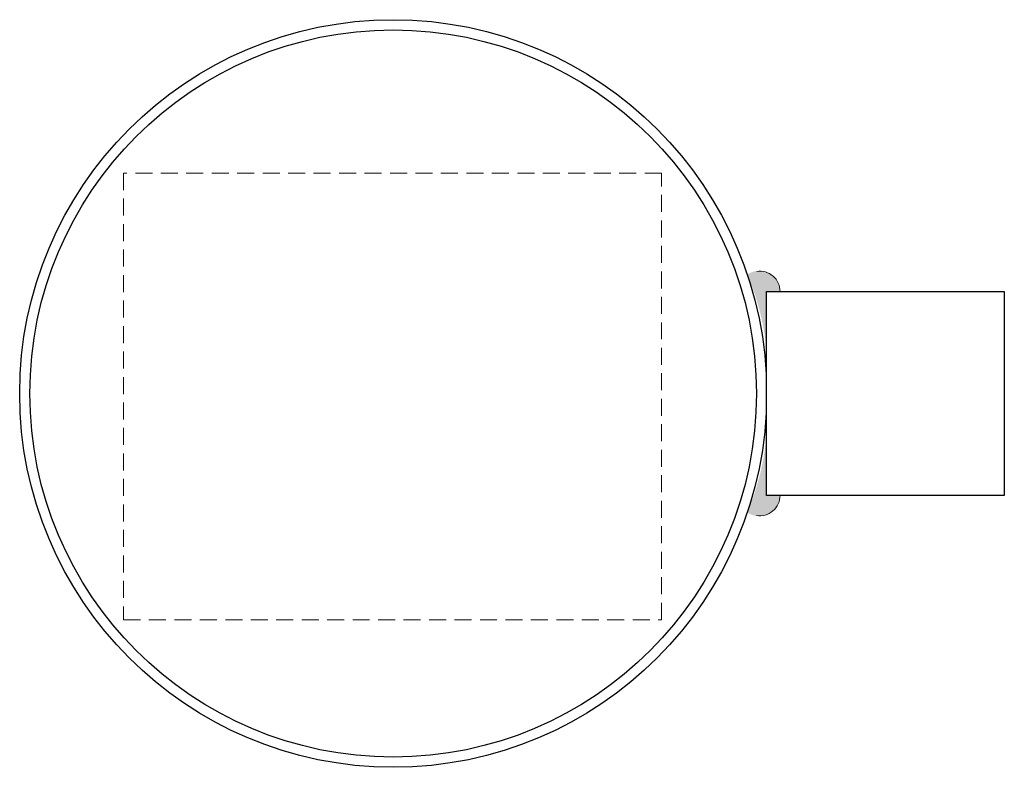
# Model space of a CAD drawing. Header units: millimetres. Extents: x 18801 to 22305, y 7709 to 10544.
# Tile 13 of 14: x 20838 to 20983, y 10369 to 10479. Entities that reach past the tile are written whole.
import ezdxf

# ---------------------------------------------------------------- set-up
doc = ezdxf.new("R2010")
doc.units = ezdxf.units.MM
doc.linetypes.add('HIDDEN', pattern=[0.375, 0.25, -0.125])
for name, color, linetype, lineweight in [('ГТО_Вспомогательная', 7, 'Continuous', 9), ('ГТО_Металлические_конструкции', 1, 'Continuous', 30), ('ГТО_Штриховка', 7, 'Continuous', 15)]:
    doc.layers.add(name, color=color, linetype=linetype, lineweight=lineweight)

msp = doc.modelspace()

# ---------------------------------------------------------------- hatches: boundary and pattern name
at = {"layer": 'ГТО_Штриховка'}
h = msp.add_hatch(color=256, dxfattribs=at)
h.dxf.hatch_style = 1
edge = h.paths.add_edge_path()
edge.add_arc((20912.37196554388, 10426.669613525), 36.07408793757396, -4.754581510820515, 23.460770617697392, ccw=False)
edge.add_line((20948.32191813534, 10423.67950830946), (20948.32191813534, 10438.5325416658))
edge.add_line((20948.32191813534, 10438.5325416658), (20950.30450596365, 10438.5325416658))
edge.add_arc((20947.21890777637, 10438.49327032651), 3.085848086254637, 0.7291813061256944, 124.661283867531)
edge = h.paths.add_edge_path()
edge.add_line((20950.30450596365, 10408.5325416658), (20948.32191813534, 10408.5325416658))
edge.add_line((20948.32191813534, 10408.5325416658), (20948.32191813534, 10423.53254166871))
edge.add_arc((20911.57091573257, 10420.55135674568), 36.87171871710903, -23.193539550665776, 4.637591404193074, ccw=False)
edge.add_arc((20947.21558295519, 10408.57355389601), 3.089195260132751, 235.4281668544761, 359.2393175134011)

# ---------------------------------------------------------------- linework, layer by layer
at = {"layer": 'ГТО_Вспомогательная', "color": 0, "linetype": 'HIDDEN', "ltscale": 10}
msp.add_lwpolyline([(20853.61049187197, 10390.2530213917), (20932.86187730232, 10390.2530213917), (20932.86187730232, 10455.95795899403), (20853.61049187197, 10455.95795899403)], close=True, dxfattribs=at)
at = {"layer": 'ГТО_Металлические_конструкции', "color": 0}
for radius in [55, 53.5]:
    msp.add_circle((20893.32191813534, 10423.5325416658), radius, dxfattribs=at)
at = {"layer": 'ГТО_Штриховка', "color": 0}
for centre, start, end in [((20947.30450596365, 10438.5325416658), 0, 98.5801756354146), ((20947.30450596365, 10408.5325416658), 260.9613986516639, 0)]:
    msp.add_arc(centre, 3.000000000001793, start, end, dxfattribs=at)

# ---------------------------------------------------------------- next in the draw order: wipeouts: each hides what was drawn before it
at = {"color": 0}
msp.add_wipeout([(20948.32191813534, 10438.532541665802), (20983.32191813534, 10438.532541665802), (20983.32191813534, 10408.5325416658), (20948.32191813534, 10408.5325416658)], dxfattribs=at)

# ---------------------------------------------------------------- next in the draw order: linework, layer by layer
at = {"layer": 'ГТО_Металлические_конструкции', "color": 0}
msp.add_lwpolyline([(20948.32191813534, 10438.5325416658), (20983.32191813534, 10438.5325416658), (20983.32191813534, 10408.5325416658), (20948.32191813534, 10408.5325416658)], close=True, dxfattribs=at)

doc.saveas('drawing.dxf')
